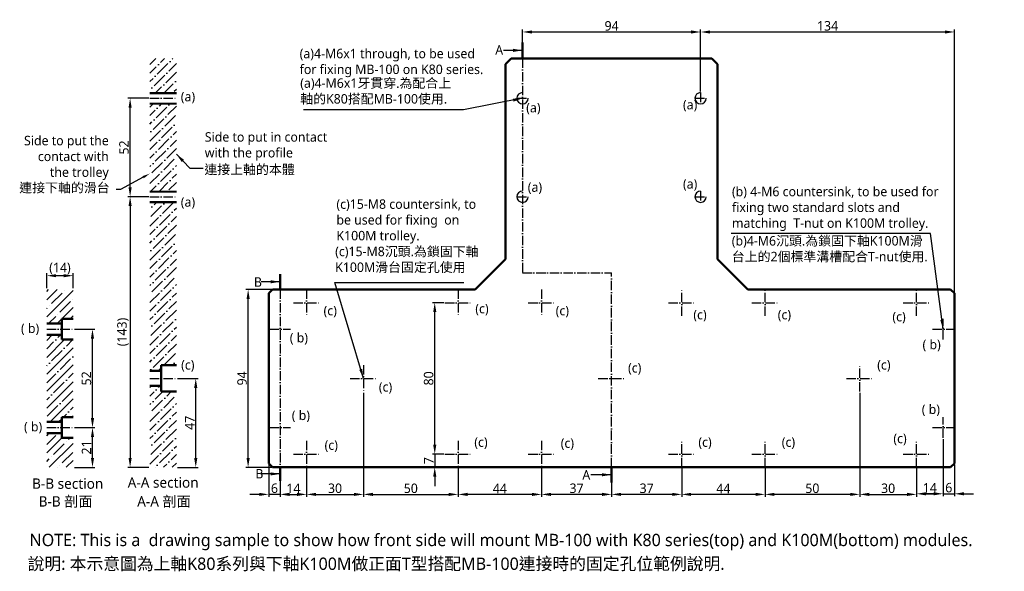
# Model space of a CAD drawing. Header units: millimetres. Extents: x 270 to 790, y 196 to 488.
import ezdxf
from ezdxf import colors
from ezdxf.entities.mleader import LeaderData, LeaderLine
from ezdxf.math import Vec2, Vec3

# ---------------------------------------------------------------- set-up
doc = ezdxf.new("R2010")
doc.units = ezdxf.units.MM
doc.linetypes.add('中心線5', pattern=[7.2, 5, -1, 0.2, -1])
doc.layers.add('中心線', color=5, linetype='中心線5')
doc.layers.add('標註線', color=3, linetype='Continuous')
doc.layers.add('外框線', color=7, linetype='Continuous', lineweight=50)
doc.styles.get("Standard").update_dxf_attribs({"font": 'msjh.ttf'})
doc.dimstyles.new('ISO-25', dxfattribs={"dimtxt": 5, "dimasz": 5, "dimexe": 1.25, "dimexo": 0.625, "dimtad": 1, "dimdec": 8, "dimtxsty": 'Standard', "dimcen": 2.5, "dimadec": 0, "dimazin": 0, "dimtfac": 1, "dimtdec": 8, "dimtmove": 0, "dimatfit": 3, "dimfxl": 0, "dimarcsym": 0})

# ---------------------------------------------------------------- blocks, each defined once
blk = doc.blocks.new('*D1')
at = {"layer": 'Defpoints', "color": 0}
for p in [(297.98, 272.39), (308.16, 272.39), (297.98, 251.39)]:
    blk.add_point(p, dxfattribs=at)
at = {"layer": '標註線', "color": 0, "lineweight": -2}
for p, q in [((298.6, 272.39), (309.41, 272.39)), ((308.16, 256.39), (308.16, 267.39)), ((298.6, 251.39), (309.41, 251.39))]:
    blk.add_line(p, q, dxfattribs=at)
at = {"layer": '標註線', "color": 0}
for points in [[(307.33, 267.39), (309, 267.39), (308.16, 272.39)], [(307.33, 256.39), (309, 256.39), (308.16, 251.39)]]:
    blk.add_solid(points, dxfattribs=at)
at = {"layer": '標註線', "color": 0, "insert": (304.98, 261.89), "char_height": 5, "attachment_point": 5, "rotation": 90}
blk.add_mtext('21', dxfattribs=at)
blk = doc.blocks.new('*D2')
at = {"layer": 'Defpoints', "color": 0}
for p in [(283.98, 352.65), (283.98, 345.39), (297.98, 345.39)]:
    blk.add_point(p, dxfattribs=at)
at = {"layer": '標註線', "color": 0, "lineweight": -2}
for p, q in [((283.98, 346.02), (283.98, 353.9)), ((297.98, 346.02), (297.98, 353.9)), ((292.98, 352.65), (288.98, 352.65))]:
    blk.add_line(p, q, dxfattribs=at)
at = {"layer": '標註線', "color": 0}
for points in [[(288.98, 353.48), (288.98, 351.82), (283.98, 352.65)], [(292.98, 353.48), (292.98, 351.82), (297.98, 352.65)]]:
    blk.add_solid(points, dxfattribs=at)
at = {"layer": '標註線', "color": 0, "insert": (290.98, 356.4), "char_height": 5, "attachment_point": 5}
blk.add_mtext('(14)', dxfattribs=at)
blk = doc.blocks.new('*D3')
at = {"layer": 'Defpoints', "color": 0}
for p in [(390.33, 345.39), (403.21, 345.39), (403.21, 251.39)]:
    blk.add_point(p, dxfattribs=at)
at = {"layer": '標註線', "color": 0, "lineweight": -2}
for p, q in [((402.59, 345.39), (389.08, 345.39)), ((390.33, 256.39), (390.33, 340.39)), ((402.59, 251.39), (389.08, 251.39))]:
    blk.add_line(p, q, dxfattribs=at)
at = {"layer": '標註線', "color": 0}
for points in [[(389.5, 340.39), (391.17, 340.39), (390.33, 345.39)], [(389.5, 256.39), (391.17, 256.39), (390.33, 251.39)]]:
    blk.add_solid(points, dxfattribs=at)
at = {"layer": '標註線', "color": 0, "insert": (387.12, 298.39), "char_height": 5, "attachment_point": 5, "rotation": 90}
blk.add_mtext('94', dxfattribs=at)
blk = doc.blocks.new('*D4')
at = {"layer": 'Defpoints', "color": 0}
for p in [(763.21, 481.42), (629.21, 467.39), (763.21, 343.39)]:
    blk.add_point(p, dxfattribs=at)
at = {"layer": '標註線', "color": 0, "lineweight": -2}
for p, q in [((629.21, 468.02), (629.21, 482.67)), ((634.21, 481.42), (758.21, 481.42)), ((763.21, 344.02), (763.21, 482.67))]:
    blk.add_line(p, q, dxfattribs=at)
at = {"layer": '標註線', "color": 0}
for points in [[(634.21, 482.25), (634.21, 480.59), (629.21, 481.42)], [(758.21, 482.25), (758.21, 480.59), (763.21, 481.42)]]:
    blk.add_solid(points, dxfattribs=at)
at = {"layer": '標註線', "color": 0, "insert": (696.21, 484.64), "char_height": 5, "attachment_point": 5}
blk.add_mtext('134', dxfattribs=at)
blk = doc.blocks.new('*D5')
at = {"layer": 'Defpoints', "color": 0}
for p in [(352.45, 298.39), (362.68, 298.39), (352.45, 251.39)]:
    blk.add_point(p, dxfattribs=at)
at = {"layer": '標註線', "color": 0, "lineweight": -2}
for p, q in [((353.08, 298.39), (363.93, 298.39)), ((362.68, 256.39), (362.68, 293.39)), ((353.08, 251.39), (363.93, 251.39))]:
    blk.add_line(p, q, dxfattribs=at)
at = {"layer": '標註線', "color": 0}
for points in [[(361.84, 293.39), (363.51, 293.39), (362.68, 298.39)], [(361.84, 256.39), (363.51, 256.39), (362.68, 251.39)]]:
    blk.add_solid(points, dxfattribs=at)
at = {"layer": '標註線', "color": 0, "insert": (359.55, 274.89), "char_height": 5, "attachment_point": 5, "rotation": 90}
blk.add_mtext('47', dxfattribs=at)
blk = doc.blocks.new('*D6')
at = {"layer": 'Defpoints', "color": 0}
for p in [(328.02, 446.39), (338.45, 446.39), (338.45, 394.39)]:
    blk.add_point(p, dxfattribs=at)
at = {"layer": '標註線', "color": 0, "lineweight": -2}
for p, q in [((337.83, 446.39), (326.77, 446.39)), ((328.02, 399.39), (328.02, 441.39)), ((337.83, 394.39), (326.77, 394.39))]:
    blk.add_line(p, q, dxfattribs=at)
at = {"layer": '標註線', "color": 0}
for points in [[(327.19, 441.39), (328.85, 441.39), (328.02, 446.39)], [(327.19, 399.39), (328.85, 399.39), (328.02, 394.39)]]:
    blk.add_solid(points, dxfattribs=at)
at = {"layer": '標註線', "color": 0, "insert": (324.81, 420.39), "char_height": 5, "attachment_point": 5, "rotation": 90}
blk.add_mtext('52', dxfattribs=at)
blk = doc.blocks.new('*D7')
at = {"layer": 'Defpoints', "color": 0}
for p in [(629.21, 481.42), (535.21, 467.39), (629.21, 449.39)]:
    blk.add_point(p, dxfattribs=at)
at = {"layer": '標註線', "color": 0, "lineweight": -2}
for p, q in [((535.21, 468.02), (535.21, 482.67)), ((540.21, 481.42), (624.21, 481.42)), ((629.21, 450.02), (629.21, 482.67))]:
    blk.add_line(p, q, dxfattribs=at)
at = {"layer": '標註線', "color": 0}
for points in [[(540.21, 482.25), (540.21, 480.59), (535.21, 481.42)], [(624.21, 482.25), (624.21, 480.59), (629.21, 481.42)]]:
    blk.add_solid(points, dxfattribs=at)
at = {"layer": '標註線', "color": 0, "insert": (582.21, 484.63), "char_height": 5, "attachment_point": 5}
blk.add_mtext('94', dxfattribs=at)
blk = doc.blocks.new('*D8')
at = {"layer": 'Defpoints', "color": 0}
for p in [(757.21, 266.27), (763.21, 253.39), (763.21, 237.41)]:
    blk.add_point(p, dxfattribs=at)
at = {"layer": '標註線', "color": 0, "lineweight": -2}
for p, q in [((757.21, 265.64), (757.21, 236.16)), ((763.21, 252.77), (763.21, 236.16)), ((752.21, 237.41), (747.21, 237.41)), ((757.21, 237.41), (763.21, 237.41)), ((768.21, 237.41), (773.21, 237.41))]:
    blk.add_line(p, q, dxfattribs=at)
at = {"layer": '標註線', "color": 0}
for points in [[(752.21, 238.25), (752.21, 236.58), (757.21, 237.41)], [(768.21, 238.25), (768.21, 236.58), (763.21, 237.41)]]:
    blk.add_solid(points, dxfattribs=at)
at = {"layer": '標註線', "color": 0, "insert": (760.21, 240.62), "char_height": 5, "attachment_point": 5}
blk.add_mtext('6', dxfattribs=at)
blk = doc.blocks.new('*D9')
at = {"layer": 'Defpoints', "color": 0}
for p in [(451.21, 291.39), (501.21, 250.77), (501.21, 237.09)]:
    blk.add_point(p, dxfattribs=at)
at = {"layer": '標註線', "color": 0, "lineweight": -2}
for p, q in [((451.21, 290.77), (451.21, 235.84)), ((501.21, 250.14), (501.21, 235.84)), ((456.21, 237.09), (496.21, 237.09))]:
    blk.add_line(p, q, dxfattribs=at)
at = {"layer": '標註線', "color": 0}
for points in [[(456.21, 237.93), (456.21, 236.26), (451.21, 237.09)], [(496.21, 237.93), (496.21, 236.26), (501.21, 237.09)]]:
    blk.add_solid(points, dxfattribs=at)
at = {"layer": '標註線', "color": 0, "insert": (476.21, 240.3), "char_height": 5, "attachment_point": 5}
blk.add_mtext('50', dxfattribs=at)
blk = doc.blocks.new('*D10')
at = {"layer": 'Defpoints', "color": 0}
for p in [(713.21, 290.77), (663.21, 251.39), (663.21, 237.09)]:
    blk.add_point(p, dxfattribs=at)
at = {"layer": '標註線', "color": 0, "lineweight": -2}
for p, q in [((713.21, 290.14), (713.21, 235.84)), ((663.21, 250.77), (663.21, 235.84)), ((708.21, 237.09), (668.21, 237.09))]:
    blk.add_line(p, q, dxfattribs=at)
at = {"layer": '標註線', "color": 0}
for points in [[(668.21, 237.93), (668.21, 236.26), (663.21, 237.09)], [(708.21, 237.93), (708.21, 236.26), (713.21, 237.09)]]:
    blk.add_solid(points, dxfattribs=at)
at = {"layer": '標註線', "color": 0, "insert": (688.21, 240.3), "char_height": 5, "attachment_point": 5}
blk.add_mtext('50', dxfattribs=at)
blk = doc.blocks.new('*D12')
at = {"layer": 'Defpoints', "color": 0}
for p in [(451.21, 291.39), (421.21, 251.39), (451.21, 237.09)]:
    blk.add_point(p, dxfattribs=at)
at = {"layer": '標註線', "color": 0, "lineweight": -2}
for p, q in [((451.21, 290.77), (451.21, 235.84)), ((421.21, 250.77), (421.21, 235.84)), ((426.21, 237.09), (446.21, 237.09))]:
    blk.add_line(p, q, dxfattribs=at)
at = {"layer": '標註線', "color": 0}
for points in [[(426.21, 237.93), (426.21, 236.26), (421.21, 237.09)], [(446.21, 237.93), (446.21, 236.26), (451.21, 237.09)]]:
    blk.add_solid(points, dxfattribs=at)
at = {"layer": '標註線', "color": 0, "insert": (436.21, 240.3), "char_height": 5, "attachment_point": 5}
blk.add_mtext('30', dxfattribs=at)
blk = doc.blocks.new('*D13')
at = {"layer": 'Defpoints', "color": 0}
for p in [(713.21, 291.39), (743.21, 251.39), (743.21, 237.09)]:
    blk.add_point(p, dxfattribs=at)
at = {"layer": '標註線', "color": 0, "lineweight": -2}
for p, q in [((713.21, 290.77), (713.21, 235.84)), ((743.21, 250.77), (743.21, 235.84)), ((718.21, 237.09), (738.21, 237.09))]:
    blk.add_line(p, q, dxfattribs=at)
at = {"layer": '標註線', "color": 0}
for points in [[(718.21, 237.93), (718.21, 236.26), (713.21, 237.09)], [(738.21, 237.93), (738.21, 236.26), (743.21, 237.09)]]:
    blk.add_solid(points, dxfattribs=at)
at = {"layer": '標註線', "color": 0, "insert": (728.21, 240.3), "char_height": 5, "attachment_point": 5}
blk.add_mtext('30', dxfattribs=at)
blk = doc.blocks.new('*D15')
at = {"layer": 'Defpoints', "color": 0}
for p in [(488.85, 338.39), (494.21, 338.39), (494.21, 258.39)]:
    blk.add_point(p, dxfattribs=at)
at = {"layer": '標註線', "color": 0, "lineweight": -2}
for p, q in [((493.59, 338.39), (487.6, 338.39)), ((488.85, 263.39), (488.85, 333.39)), ((493.59, 258.39), (487.6, 258.39))]:
    blk.add_line(p, q, dxfattribs=at)
at = {"layer": '標註線', "color": 0}
for points in [[(488.02, 333.39), (489.69, 333.39), (488.85, 338.39)], [(488.02, 263.39), (489.69, 263.39), (488.85, 258.39)]]:
    blk.add_solid(points, dxfattribs=at)
at = {"layer": '標註線', "color": 0, "insert": (485.64, 298.39), "char_height": 5, "attachment_point": 5, "rotation": 90}
blk.add_mtext('80', dxfattribs=at)
blk = doc.blocks.new('*D16')
at = {"layer": 'Defpoints', "color": 0}
for p in [(337.83, 394.4), (328.02, 251.39), (338.45, 251.39)]:
    blk.add_point(p, dxfattribs=at)
at = {"layer": '標註線', "color": 0, "lineweight": -2}
for p, q in [((337.2, 394.4), (326.77, 394.4)), ((328.02, 389.4), (328.02, 256.39)), ((337.83, 251.39), (326.77, 251.39))]:
    blk.add_line(p, q, dxfattribs=at)
at = {"layer": '標註線', "color": 0}
for points in [[(327.19, 389.4), (328.85, 389.4), (328.02, 394.4)], [(327.19, 256.39), (328.85, 256.39), (328.02, 251.39)]]:
    blk.add_solid(points, dxfattribs=at)
at = {"layer": '標註線', "color": 0, "insert": (324.27, 322.89), "char_height": 5, "attachment_point": 5, "rotation": 90}
blk.add_mtext('(143)', dxfattribs=at)
blk = doc.blocks.new('*D17')
at = {"layer": 'Defpoints', "color": 0}
for p in [(297.98, 324.39), (308.16, 324.39), (298.6, 272.39)]:
    blk.add_point(p, dxfattribs=at)
at = {"layer": '標註線', "color": 0, "lineweight": -2}
for p, q in [((298.6, 324.39), (309.41, 324.39)), ((308.16, 277.39), (308.16, 319.39)), ((299.23, 272.39), (309.41, 272.39))]:
    blk.add_line(p, q, dxfattribs=at)
at = {"layer": '標註線', "color": 0}
for points in [[(307.33, 319.39), (309, 319.39), (308.16, 324.39)], [(307.33, 277.39), (309, 277.39), (308.16, 272.39)]]:
    blk.add_solid(points, dxfattribs=at)
at = {"layer": '標註線', "color": 0, "insert": (304.95, 298.39), "char_height": 5, "attachment_point": 5, "rotation": 90}
blk.add_mtext('52', dxfattribs=at)
blk = doc.blocks.new('*D18')
at = {"layer": 'Defpoints', "color": 0}
for p in [(619.21, 251.39), (663.21, 250.77), (619.21, 237.09)]:
    blk.add_point(p, dxfattribs=at)
at = {"layer": '標註線', "color": 0, "lineweight": -2}
for p, q in [((619.21, 250.77), (619.21, 235.84)), ((663.21, 250.14), (663.21, 235.84)), ((658.21, 237.09), (624.21, 237.09))]:
    blk.add_line(p, q, dxfattribs=at)
at = {"layer": '標註線', "color": 0}
for points in [[(624.21, 237.93), (624.21, 236.26), (619.21, 237.09)], [(658.21, 237.93), (658.21, 236.26), (663.21, 237.09)]]:
    blk.add_solid(points, dxfattribs=at)
at = {"layer": '標註線', "color": 0, "insert": (641.21, 240.22), "char_height": 5, "attachment_point": 5}
blk.add_mtext('44', dxfattribs=at)
blk = doc.blocks.new('*D19')
at = {"layer": 'Defpoints', "color": 0}
for p in [(582.21, 251.39), (619.21, 251.39), (582.21, 237.09)]:
    blk.add_point(p, dxfattribs=at)
at = {"layer": '標註線', "color": 0, "lineweight": -2}
for p, q in [((582.21, 250.77), (582.21, 235.84)), ((619.21, 250.77), (619.21, 235.84)), ((614.21, 237.09), (587.21, 237.09))]:
    blk.add_line(p, q, dxfattribs=at)
at = {"layer": '標註線', "color": 0}
for points in [[(587.21, 237.93), (587.21, 236.26), (582.21, 237.09)], [(614.21, 237.93), (614.21, 236.26), (619.21, 237.09)]]:
    blk.add_solid(points, dxfattribs=at)
at = {"layer": '標註線', "color": 0, "insert": (600.71, 240.3), "char_height": 5, "attachment_point": 5}
blk.add_mtext('37', dxfattribs=at)
blk = doc.blocks.new('*D20')
at = {"layer": 'Defpoints', "color": 0}
for p in [(545.21, 251.39), (582.21, 251.39), (545.21, 237.09)]:
    blk.add_point(p, dxfattribs=at)
at = {"layer": '標註線', "color": 0, "lineweight": -2}
for p, q in [((545.21, 250.77), (545.21, 235.84)), ((582.21, 250.77), (582.21, 235.84)), ((577.21, 237.09), (550.21, 237.09))]:
    blk.add_line(p, q, dxfattribs=at)
at = {"layer": '標註線', "color": 0}
for points in [[(550.21, 237.93), (550.21, 236.26), (545.21, 237.09)], [(577.21, 237.93), (577.21, 236.26), (582.21, 237.09)]]:
    blk.add_solid(points, dxfattribs=at)
at = {"layer": '標註線', "color": 0, "insert": (563.71, 240.3), "char_height": 5, "attachment_point": 5}
blk.add_mtext('37', dxfattribs=at)
blk = doc.blocks.new('*D21')
at = {"layer": 'Defpoints', "color": 0}
for p in [(501.21, 251.39), (545.21, 251.39), (501.21, 237.09)]:
    blk.add_point(p, dxfattribs=at)
at = {"layer": '標註線', "color": 0, "lineweight": -2}
for p, q in [((501.21, 250.77), (501.21, 235.84)), ((545.21, 250.77), (545.21, 235.84)), ((540.21, 237.09), (506.21, 237.09))]:
    blk.add_line(p, q, dxfattribs=at)
at = {"layer": '標註線', "color": 0}
for points in [[(506.21, 237.93), (506.21, 236.26), (501.21, 237.09)], [(540.21, 237.93), (540.21, 236.26), (545.21, 237.09)]]:
    blk.add_solid(points, dxfattribs=at)
at = {"layer": '標註線', "color": 0, "insert": (523.21, 240.22), "char_height": 5, "attachment_point": 5}
blk.add_mtext('44', dxfattribs=at)
blk = doc.blocks.new('*D22')
at = {"layer": 'Defpoints', "color": 0}
for p in [(494.21, 258.39), (488.85, 251.39), (494.12, 251.39)]:
    blk.add_point(p, dxfattribs=at)
at = {"layer": '標註線', "color": 0, "lineweight": -2}
for p, q in [((488.85, 263.39), (488.85, 268.39)), ((493.59, 258.39), (487.6, 258.39)), ((488.85, 258.39), (488.85, 251.39)), ((493.5, 251.39), (487.6, 251.39)), ((488.85, 246.39), (488.85, 241.39))]:
    blk.add_line(p, q, dxfattribs=at)
at = {"layer": '標註線', "color": 0}
for points in [[(488.02, 263.39), (489.69, 263.39), (488.85, 258.39)], [(488.02, 246.39), (489.69, 246.39), (488.85, 251.39)]]:
    blk.add_solid(points, dxfattribs=at)
at = {"layer": '標註線', "color": 0, "insert": (485.73, 254.89), "char_height": 5, "attachment_point": 5, "rotation": 90}
blk.add_mtext('7', dxfattribs=at)
blk = doc.blocks.new('*D24')
at = {"layer": 'Defpoints', "color": 0}
for p in [(401.21, 253.39), (407.21, 251.39), (401.21, 237.09)]:
    blk.add_point(p, dxfattribs=at)
at = {"layer": '標註線', "color": 0, "lineweight": -2}
for p, q in [((401.21, 252.77), (401.21, 235.84)), ((407.21, 250.77), (407.21, 235.84)), ((396.21, 237.09), (391.21, 237.09)), ((407.21, 237.09), (401.21, 237.09)), ((412.21, 237.09), (417.21, 237.09))]:
    blk.add_line(p, q, dxfattribs=at)
at = {"layer": '標註線', "color": 0}
for points in [[(396.21, 237.93), (396.21, 236.26), (401.21, 237.09)], [(412.21, 237.93), (412.21, 236.26), (407.21, 237.09)]]:
    blk.add_solid(points, dxfattribs=at)
at = {"layer": '標註線', "color": 0, "insert": (404.21, 240.3), "char_height": 5, "attachment_point": 5}
blk.add_mtext('6', dxfattribs=at)
blk = doc.blocks.new('*D36')
at = {"layer": 'Defpoints', "color": 0}
for p in [(757.21, 266.89), (743.21, 251.39), (757.21, 237.41)]:
    blk.add_point(p, dxfattribs=at)
at = {"layer": '標註線', "color": 0, "lineweight": -2}
for p, q in [((757.21, 266.27), (757.21, 236.16)), ((743.21, 250.77), (743.21, 236.16)), ((748.21, 237.41), (752.21, 237.41))]:
    blk.add_line(p, q, dxfattribs=at)
at = {"layer": '標註線', "color": 0}
for points in [[(748.21, 238.25), (748.21, 236.58), (743.21, 237.41)], [(752.21, 238.25), (752.21, 236.58), (757.21, 237.41)]]:
    blk.add_solid(points, dxfattribs=at)
at = {"layer": '標註線', "color": 0, "insert": (750.21, 240.59), "char_height": 5, "attachment_point": 5}
blk.add_mtext('14', dxfattribs=at)
blk = doc.blocks.new('*D37')
at = {"layer": 'Defpoints', "color": 0}
for p in [(407.21, 251.39), (421.21, 251.39), (421.21, 237.09)]:
    blk.add_point(p, dxfattribs=at)
at = {"layer": '標註線', "color": 0, "lineweight": -2}
for p, q in [((407.21, 250.77), (407.21, 235.84)), ((421.21, 250.77), (421.21, 235.84)), ((412.21, 237.09), (416.21, 237.09))]:
    blk.add_line(p, q, dxfattribs=at)
at = {"layer": '標註線', "color": 0}
for points in [[(412.21, 237.93), (412.21, 236.26), (407.21, 237.09)], [(416.21, 237.93), (416.21, 236.26), (421.21, 237.09)]]:
    blk.add_solid(points, dxfattribs=at)
at = {"layer": '標註線', "color": 0, "insert": (414.21, 240.27), "char_height": 5, "attachment_point": 5}
blk.add_mtext('14', dxfattribs=at)

msp = doc.modelspace()

# ---------------------------------------------------------------- hatches: boundary and pattern name
h = msp.add_hatch()
h.set_pattern_fill('ANSI36', color=256)
h.paths.add_polyline_path([(352.45008554, 291.39464349), (344.45008554, 291.39464349), (344.45008554, 294.39464349), (338.45008554, 294.39464349), (338.45008554, 251.39464349), (352.45008554, 251.39464349)])
h.paths.add_polyline_path([(352.45008554, 391.39464349), (338.45008554, 391.39464349), (338.45008554, 302.39464349), (344.45008554, 302.39464349), (344.45008554, 305.39464349), (352.45008554, 305.39464349)])
h.paths.add_polyline_path([(352.45008554, 443.39464349), (338.45008554, 443.39464349), (338.45008554, 397.39464349), (352.45008554, 397.39464349)])
h.paths.add_polyline_path([(352.45008554, 467.39504349), (338.45008554, 467.39504349), (338.45008554, 449.39464349), (352.45008554, 449.39464349)])
h = msp.add_hatch()
h.set_pattern_fill('ANSI35', color=256, style=0)
h.set_pattern_definition([(45, (55.288, 0), (-4.49013, 4.49013), []), (45, (59.778, 0), (-4.49013, 4.49013), [7.9375, -1.5875, 0, -1.5875])])
h.paths.add_polyline_path([(297.97785081, 318.89464349), (291.97785081, 318.89464349), (291.97785081, 321.39464349), (283.97785081, 321.39464349), (283.97785081, 275.39464349), (291.97785081, 275.39464349), (291.97785081, 277.89464349), (297.97785081, 277.89464349)])

# ---------------------------------------------------------------- linework, layer by layer
for p, q in [((338.45008554, 449.39464349), (352.45008554, 449.39464349)), ((338.45008554, 448.89464349), (352.45008554, 448.89464349)), ((338.45008554, 443.89464349), (352.45008554, 443.89464349)), ((338.45008554, 443.39464349), (352.45008554, 443.39464349)), ((338.45008554, 397.39464349), (352.45008554, 397.39464349)), ((338.45008554, 396.89464349), (352.45008554, 396.89464349)), ((338.45008554, 391.89464349), (352.45008554, 391.89464349)), ((338.45008554, 391.39464349), (352.45008554, 391.39464349)), ((283.97785081, 339.8597514), (289.5127429, 345.39464349)), ((283.97785081, 344.34987752), (285.02261678, 345.39464349)), ((283.97785081, 330.87949528), (297.97785081, 344.87949528)), ((286.49036597, 337.88213656), (292.10302604, 343.49479663)), ((293.22555806, 344.61732865), (293.22555806, 344.61732865)), ((290.98049403, 333.39200849), (296.5931541, 339.00466857)), ((297.71568612, 340.12720059), (297.71568612, 340.12720059)), ((283.97785081, 335.3696214), (284.24530194, 335.63707252)), ((285.36783395, 336.75960454), (285.36783395, 336.75960454)), ((289.47325514, 327.39464349), (297.97785081, 335.89923916)), ((284.98312902, 327.39464349), (288.73543, 331.14694446)), ((289.85796201, 332.26947648), (289.85796201, 332.26947648)), ((296.46338514, 329.89464349), (297.97785081, 331.40910916)), ((283.97785081, 268.01770243), (285.35479187, 269.39464349)), ((283.97785081, 263.52757243), (288.73543, 268.28515162)), ((283.97785081, 259.03744631), (291.97785081, 267.03744631)), ((295.47062209, 266.04008759), (296.32517799, 266.89464349)), ((285.31530411, 251.39464349), (297.97785081, 264.05719019)), ((287.61289798, 258.18236348), (293.22555806, 263.79502356)), ((294.34809007, 264.91755557), (294.34809007, 264.91755557)), ((283.97785081, 254.54731631), (285.36783395, 255.93729945)), ((286.49036597, 257.05983147), (286.49036597, 257.05983147)), ((292.10302604, 253.69223542), (297.71568612, 259.3048955)), ((294.29556023, 251.39464349), (297.97785081, 255.07693407)), ((289.80543411, 251.39464349), (289.85796201, 251.44717139)), ((290.98049403, 252.56970341), (290.98049403, 252.56970341))]:
    msp.add_line(p, q)
at = {"lineweight": 50}
for p, q in [((291.97785081, 329.89464349), (291.97785081, 318.89464349)), ((291.97785081, 329.89464349), (297.97785081, 329.89464349)), ((283.97785081, 327.39464349), (291.97785081, 327.39464349)), ((283.97785081, 321.39464349), (291.97785081, 321.39464349)), ((291.97785081, 318.89464349), (297.97785081, 318.89464349)), ((291.97785081, 277.89464349), (291.97785081, 266.89464349)), ((291.97785081, 277.89464349), (297.97785081, 277.89464349)), ((283.97785081, 275.39464349), (291.97785081, 275.39464349)), ((283.97785081, 269.39464349), (291.97785081, 269.39464349)), ((291.97785081, 266.89464349), (297.97785081, 266.89464349))]:
    msp.add_line(p, q, dxfattribs=at)
for centre in [(535.21102133, 446.39504349), (629.21102133, 446.39464349), (535.21102133, 394.39504349), (629.21102133, 394.39504349)]:
    msp.add_arc(centre, 3, 90, 0)
at = {"layer": '中心線'}
for p, q in [((535.21102133, 467.39464349), (535.21102133, 354.14816251)), ((629.21102133, 449.39464349), (629.21102133, 443.39464349)), ((338.45008554, 446.39464349), (352.45008554, 446.39464349)), ((532.21102133, 446.39494694), (538.21102133, 446.39492873)), ((626.21102133, 446.39466169), (632.21102133, 446.39464349)), ((629.21102133, 397.39504349), (629.21102133, 391.39504349)), ((338.45008554, 394.39464349), (352.45008554, 394.39464349)), ((532.21102133, 394.39504349), (538.21102133, 394.39504349)), ((626.21102133, 394.39504349), (632.21102133, 394.39504349)), ((535.21102133, 354.14816251), (582.21102133, 354.14816251)), ((582.21102133, 251.39464349), (582.21102133, 354.14816251)), ((407.21102133, 345.39464349), (407.21102133, 251.39464349)), ((421.21102133, 345.39464349), (421.21102133, 331.39464349)), ((501.21102133, 345.39464349), (501.21102133, 331.39464349)), ((545.21102133, 345.39464349), (545.21102133, 331.39464349)), ((619.21102133, 331.39464349), (619.21102133, 345.39464349)), ((663.21102133, 331.39464349), (663.21102133, 345.39464349)), ((743.21102133, 331.39464349), (743.21102133, 345.39464349)), ((414.21102133, 338.39464349), (428.21102133, 338.39464349)), ((494.21102133, 338.39464349), (508.21102133, 338.39464349)), ((538.21102133, 338.39464349), (552.21102133, 338.39464349)), ((612.21102133, 338.39464349), (626.21102133, 338.39464349)), ((656.21102133, 338.39464349), (670.21102133, 338.39464349)), ((736.21102133, 338.39464349), (750.21102133, 338.39464349)), ((757.21102133, 318.89464349), (757.21102133, 329.89464349)), ((283.97785081, 324.39464349), (297.97785081, 324.39464349)), ((401.71102133, 324.39464349), (412.71102133, 324.39464349)), ((751.71102133, 324.39464349), (762.71102133, 324.39464349)), ((451.21102133, 305.39464349), (451.21102133, 291.39464349)), ((713.21102133, 291.39464349), (713.21102133, 305.39464349)), ((338.45008554, 298.39464349), (352.45008554, 298.39464349)), ((444.21102133, 298.39464349), (458.21102133, 298.39464349)), ((575.21102133, 298.39464349), (589.21102133, 298.39464349)), ((706.21102133, 298.39464349), (720.21102133, 298.39464349)), ((757.21102133, 266.89464349), (757.21102133, 277.89464349)), ((283.97785081, 272.39464349), (297.97785081, 272.39464349)), ((401.71102133, 272.39464349), (412.71102133, 272.39464349)), ((751.71102133, 272.39464349), (762.71102133, 272.39464349)), ((421.21102133, 265.39464349), (421.21102133, 251.39464349)), ((501.21102133, 265.39464349), (501.21102133, 251.39464349)), ((545.21102133, 265.39464349), (545.21102133, 251.39464349)), ((619.21102133, 251.39464349), (619.21102133, 265.39464349)), ((663.21102133, 251.39464349), (663.21102133, 265.39464349)), ((743.21102133, 251.39464349), (743.21102133, 265.39464349)), ((414.21102133, 258.39464349), (428.21102133, 258.39464349)), ((494.21102133, 258.39464349), (508.21102133, 258.39464349)), ((538.21102133, 258.39464349), (552.21102133, 258.39464349)), ((612.21102133, 258.39464349), (626.21102133, 258.39464349)), ((656.21102133, 258.39464349), (670.21102133, 258.39464349)), ((736.21102133, 258.39464349), (750.21102133, 258.39464349))]:
    msp.add_line(p, q, dxfattribs=at)
at = {"layer": '外框線'}
for p, q in [((526.21102133, 464.39464349), (529.21102133, 467.39464349)), ((526.21102133, 464.39464349), (526.21102133, 361.39464349)), ((529.21102133, 467.39464349), (635.21102133, 467.39464349)), ((635.21102133, 467.39464349), (638.21102133, 464.39464349)), ((638.21102133, 464.39464349), (638.21102133, 361.39464349)), ((510.21102133, 345.39464349), (526.21102133, 361.39464349)), ((638.21102133, 361.39464349), (654.21102133, 345.39464349)), ((401.21102133, 343.39464349), (403.21102133, 345.39464349)), ((401.21102133, 343.39464349), (401.21102133, 253.39464349)), ((510.21102133, 345.39464349), (403.21102133, 345.39464349)), ((761.21102133, 345.39464349), (654.21102133, 345.39464349)), ((761.21102133, 345.39464349), (763.21102133, 343.39464349)), ((763.21102133, 253.39464349), (763.21102133, 343.39464349)), ((338.45008554, 302.39464349), (344.45008554, 302.39464349)), ((344.45008554, 305.39464349), (352.45008554, 305.39464349)), ((344.45008554, 305.39464349), (344.45008554, 291.39464349)), ((338.45008554, 294.39464349), (344.45008554, 294.39464349)), ((344.45008554, 291.39464349), (352.45008554, 291.39464349)), ((403.21102133, 251.39464349), (401.21102133, 253.39464349)), ((403.21102133, 251.39464349), (761.21102133, 251.39464349)), ((763.21102133, 253.39464349), (761.21102133, 251.39464349))]:
    msp.add_line(p, q, dxfattribs=at)
at = {"layer": '標註線', "lineweight": 50}
for p, q in [((535.21102133, 467.39464349), (535.21102133, 475.86098485)), ((407.21102133, 345.39464349), (407.21102133, 353.50967091)), ((407.21102133, 244.3178131), (407.21102133, 251.39464349)), ((582.21102133, 251.39464349), (582.21102133, 243.35973579))]:
    msp.add_line(p, q, dxfattribs=at)

# ---------------------------------------------------------------- texts
for s, insert, char_height, attachment_point in [('(a)4-M6x1 through, to be used \\Pfor fixing MB-100 on K80 series.', (417.53059561, 472.52617688), 5, 1), ('Side to put the\\Pcontact with\\Pthe trolley', (316.75904027, 403.19507998), 5, 9), ('Side to put in contact\\Pwith the profile', (367.44464398, 428.46063206), 5, 1), ('B-B section', (276.27910587, 245.54818542), 5.5, 1), ('A-A section', (326.7596137, 246.1222277), 5.5, 1), ('NOTE: This is a  drawing sample to show how front side will mount MB-100 with K80 series(top) and K100M(bottom) modules.', (274.9127041, 216.25646277), 6.5, 1)]:
    msp.add_mtext(s, dxfattribs=dict(insert=insert, char_height=char_height, attachment_point=attachment_point))
at = {"char_height": 5, "attachment_point": 1}
for s, insert, width in [('(b) 4-M6 countersink, to be used for\\Pfixing two standard slots and \\Pmatching  T-nut on K100M trolley.', (645.76341584, 399.61711984), 2.842170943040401e-14), ('(c)15-M8 countersink, to\\Pbe used for fixing  on \\PK100M trolley.', (436.94688185, 392.98367694), 5.684341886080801e-14)]:
    msp.add_mtext(s, dxfattribs=dict(at, insert=insert, width=width))
at = {"layer": '標註線', "lineweight": 50, "char_height": 5, "attachment_point": 1}
for s, insert, width in [('A', (520.7946776, 474.44490231), 1.953992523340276e-14), ('B', (393.3803337, 351.79073756), 1.77635683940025e-15), ('B', (394.13355579, 250.49893328), 1.77635683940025e-15), ('A', (566.78714441, 249.91219189), 1.953992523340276e-14)]:
    msp.add_mtext(s, dxfattribs=dict(at, insert=insert, width=width))
at = {"layer": '標註線'}
for s, insert, char_height, attachment_point in [('(a)4-M6x1牙貫穿.為配合上\\P軸的K80搭配MB-100使用.', (417.83960755, 456.92816795), 5, 1), ('(a)', (354.7908155, 449.77505191), 5, 1), ('(a)', (537.14725237, 443.9426809), 5, 1), ('(a)', (619.89848385, 445.53332746), 5, 1), ('連接上軸的本體', (367.22544461, 411.28069988), 5, 1), ('連接下軸的滑台', (317.23531893, 396.06165608), 5, 9), ('(a)', (537.97265232, 401.96115966), 5, 1), ('(a)', (619.89848385, 403.64629426), 5, 1), ('(a)', (354.7908155, 394.10241304), 5, 1), ('(b)4-M6沉頭.為鎖固下軸K100M滑\\P台上的2個標準溝槽配合T-nut使用.', (645.67482671, 373.58614765), 5, 1), ('(c)15-M8沉頭.為鎖固下軸\\PK100M滑台固定孔使用', (436.28326211, 367.9711138), 5, 1), ('(c)', (510.26554794, 337.74646915), 5, 1), ('(c)', (430.16660047, 336.6860378), 5, 1), ('(c)', (552.70207713, 336.6860378), 5, 1), ('(c)', (625.37463118, 334.56517509), 5, 1), ('(c)', (669.93298579, 334.56517509), 5, 1), ('(c)', (730.45815842, 333.50474374), 5, 1), ('( b)', (270.41795222, 327.34970408), 5, 1), ('( b)', (412.33232742, 322.38909522), 5, 1), ('( b)', (746.38126456, 318.77953158), 5, 1), ('(c)', (354.96239631, 308.05439413), 5, 1), ('(c)', (590.89495251, 306.46374758), 5, 1), ('(c)', (722.44819092, 308.05439413), 5, 1), ('(c)', (459.3417141, 296.38965116), 5, 1), ('( b)', (413.39901714, 281.37717753), 5, 1), ('( b)', (745.97613673, 284.5602262), 5, 1), ('( b)', (272.00932203, 275.38857447), 5, 1), ('(c)', (430.69705756, 265.63714574), 5, 1), ('(c)', (509.73509084, 267.2277923), 5, 1), ('(c)', (555.35435965, 266.6975771), 5, 1), ('(c)', (628.02691518, 267.2277923), 5, 1), ('(c)', (672.05481269, 267.2277923), 5, 1), ('(c)', (730.97180802, 269.15903546), 5, 1), ('B-B 剖面', (279.73245942, 236.14843285), 5.5, 1), ('A-A 剖面', (331.77332069, 236.14843285), 5.5, 1), ('說明: 本示意圖為上軸K80系列與下軸K100M做正面T型搭配MB-100連接時的固定孔位範例說明.', (273.91573652, 203.71726317), 6.5, 1)]:
    msp.add_mtext(s, dxfattribs=dict(at, insert=insert, char_height=char_height, attachment_point=attachment_point))

# ---------------------------------------------------------------- dimensions: what is measured, and where the dimension line sits
for base, p1, p2, picture, middle in [((629.2110213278, 481.4192418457), (535.2110213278, 467.3946434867), (629.2110213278, 449.3946434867), '*D7', (582.2110213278, 484.6281669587)), ((763.2110213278, 481.4192418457), (629.2110213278, 467.3946434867), (763.2110213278, 343.3946434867), '*D4', (696.2110213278, 484.642692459)), ((451.2110213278, 237.0925542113), (421.2110213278, 251.3946434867), (451.2110213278, 291.3946434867), '*D12', (436.2110213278, 240.3014793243)), ((743.2110213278, 237.0925542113), (713.2110213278, 291.3946434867), (743.2110213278, 251.3946434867), '*D13', (728.2110213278, 240.3014793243)), ((663.2110213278, 237.0925542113), (713.2110213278, 290.7696434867), (663.2110213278, 251.3946434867), '*D10', (688.2110213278, 240.3014793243)), ((757.2110213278, 237.4133511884), (743.2110213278, 251.3946434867), (757.2110213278, 266.8946434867), '*D36', (750.2110213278, 240.5948392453)), ((763.2110213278, 237.4133511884), (757.2110213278, 266.2696434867), (763.2110213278, 253.3946434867), '*D8', (760.2110213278, 240.6222763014)), ((401.2110213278, 237.0925542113), (407.2110213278, 251.3946434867), (401.2110213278, 253.3946434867), '*D24', (404.2110213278, 240.3014793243)), ((421.2110213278, 237.0925542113), (407.2110213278, 251.3946434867), (421.2110213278, 251.3946434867), '*D37', (414.2110213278, 240.2740422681)), ((619.2110213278, 237.0925542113), (663.2110213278, 250.7696434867), (619.2110213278, 251.3946434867), '*D18', (641.2110213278, 240.2175542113))]:
    dim = msp.add_linear_dim(base=base, p1=p1, p2=p2, dimstyle='ISO-25', dxfattribs=at)
    dim.commit()
    dim.dimension.update_dxf_attribs({"geometry": picture, "text_midpoint": middle})
for base, p1, p2, picture, middle in [((328.0206567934, 446.3946434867), (338.4500855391, 394.3946434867), (338.4500855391, 446.3946434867), '*D6', (324.8117316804, 420.3946434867)), ((390.3339000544, 345.3946434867), (403.2110213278, 251.3946434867), (403.2110213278, 345.3946434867), '*D3', (387.1249749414, 298.3946434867)), ((488.8518161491, 338.3946434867), (494.2110213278, 258.3946434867), (494.2110213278, 338.3946434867), '*D15', (485.6428910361, 298.3946434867)), ((308.1617109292, 324.3946434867), (298.6028508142, 272.3946434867), (297.9778508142, 324.3946434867), '*D17', (304.9527858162, 298.3946434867)), ((362.6753362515, 298.3946434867), (352.4500855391, 251.3946434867), (352.4500855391, 298.3946434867), '*D5', (359.5503362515, 274.8946434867)), ((308.1617109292, 272.3946434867), (297.9778508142, 251.3946434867), (297.9778508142, 272.3946434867), '*D1', (304.9802228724, 261.8946434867)), ((488.8518161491, 251.3946434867), (494.2110213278, 258.3946434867), (494.1236267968, 251.3946434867), '*D22', (485.7268161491, 254.8946434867))]:
    dim = msp.add_linear_dim(base=base, p1=p1, p2=p2, angle=90, dimstyle='ISO-25', dxfattribs=at)
    dim.commit()
    dim.dimension.update_dxf_attribs({"geometry": picture, "text_midpoint": middle})
for base, p1, p2, angle, text, picture, middle in [((328.02065679, 251.39464349), (337.82508554, 394.39504349), (338.45008554, 251.39464349), 90, '(143)', '*D16', (324.27106028, 322.89484349)), ((283.97785081, 352.65164401), (297.97785081, 345.39464349), (283.97785081, 345.39464349), 180, '(14)', '*D2', (290.97785081, 356.40124053))]:
    dim = msp.add_linear_dim(base=base, p1=p1, p2=p2, angle=angle, text=text, dimstyle='ISO-25', dxfattribs=at)
    dim.commit()
    dim.dimension.update_dxf_attribs({"geometry": picture, "text_midpoint": middle})
for base, p1, p2, picture, middle in [((501.2110213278, 237.0925542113), (451.2110213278, 291.3946434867), (501.2110213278, 250.7696434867), '*D9', (476.2110213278, 240.3014793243)), ((501.2110213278, 237.0925542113), (545.2110213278, 251.3946434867), (501.2110213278, 251.3946434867), '*D21', (523.2110213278, 240.2175542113)), ((545.2110213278, 237.0925542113), (582.2110213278, 251.3946434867), (545.2110213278, 251.3946434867), '*D20', (563.7110213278, 240.3014793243)), ((582.2110213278, 237.0925542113), (619.2110213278, 251.3946434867), (582.2110213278, 251.3946434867), '*D19', (600.7110213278, 240.3014793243))]:
    dim = msp.add_linear_dim(base=base, p1=p1, p2=p2, dimstyle='ISO-25', override={"dimtmove": 1}, dxfattribs=at)
    dim.commit()
    dim.dimension.update_dxf_attribs({"geometry": picture, "text_midpoint": middle})

# ---------------------------------------------------------------- leaders
for points in [[(535.21102133, 471.71423413), (525.2104297, 471.71423413)], [(535.21102133, 446.39504349), (504.11710234, 440.32518301), (419.49905171, 440.3457219)], [(757.21102133, 324.39464349), (750.57809417, 374.89873294), (645.42130261, 374.88220818)], [(407.21102133, 349.43973337), (397.14705524, 349.43973337)], [(451.21102133, 298.39464349), (436.03900003, 349.05795581), (504.21143646, 349.05795581)], [(407.21102133, 247.9144651), (397.16777142, 247.9144651)], [(582.21102133, 247.45930933), (571.20289651, 247.45930933)]]:
    msp.add_leader(points, dimstyle='ISO-25', override={"dimgap": 0.625, "dimtad": 0}, dxfattribs=at)
at = {"layer": '標註線', "annotation_type": 0, "has_hookline": 1, "hookline_direction": 0, "text_width": 45.44222079}
msp.add_leader([(352.45008554, 416.87775094), (359.52526568, 409.53069988), (366.60044461, 409.53069988)], dimstyle='ISO-25', override={"dimgap": 0.625, "dimtad": 0}, dxfattribs=at)
at = {"layer": '標註線'}
ml = msp.add_multileader_mtext('Standard', dxfattribs=at)
ml.set_content('', color=256)
ml.set_leader_properties()
ml.build(insert=Vec2(0, 0))
ml.multileader.update_dxf_attribs({"text_right_attachment_type": 6, "dogleg_length": 0.36})
ctx = ml.context
ctx.base_point, ctx.plane_origin = Vec3(318.66931012, 400.20271392), Vec3(338.45008554, 379.80194829)
ctx.right_attachment, ctx.text_align_type = 6, 2
notes = []
notes.append((ctx, [(0, (1, 1, 0), (323.02931012, 398.20271392), (-1, 0), 0.36, [(0, [(338.45008554, 406.60503178)], 0, [])])]))
ctx.mtext.insert, ctx.mtext.alignment, ctx.mtext.flow_direction = Vec3(320.66931012, 402.20271392), 3, 5
for ctx, leaders in notes:
    for number, flags, end, landing, length, lines in leaders:
        leader = LeaderData()
        leader.index, (leader.has_last_leader_line, leader.has_dogleg_vector, leader.attachment_direction) = number, flags
        leader.last_leader_point, leader.dogleg_vector, leader.dogleg_length = Vec3(end), Vec3(landing), length
        for number, points, colour, breaks in lines:
            line = LeaderLine()
            line.index, line.vertices, line.color, line.breaks = number, Vec3.list(points), colors.encode_raw_color(colour), breaks
            leader.lines.append(line)
        ctx.leaders.append(leader)

doc.saveas('drawing.dxf')
